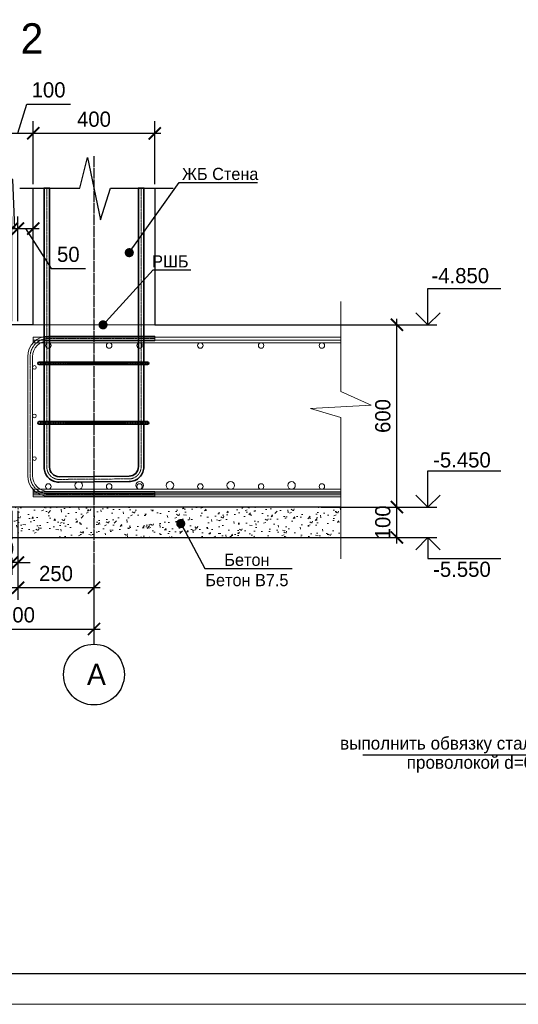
# Model space of a CAD drawing. Header units: millimetres. Extents: x -33345 to 4712671, y -3392 to 121473.
# Tile 45 of 256: x 403905 to 412107, y 44501 to 60705. Entities that reach past the tile are written whole.
import ezdxf
from ezdxf import colors
from ezdxf.entities.mleader import LeaderData, LeaderLine
from ezdxf.math import Vec2, Vec3

# ---------------------------------------------------------------- set-up
doc = ezdxf.new("R2010")
doc.units = ezdxf.units.MM
doc.linetypes.add('AM_DIN_G_W050', pattern=[13.75, 9.75, -1.5, 1, -1.5])
doc.linetypes.add('ГОСТ 2.303 5', pattern=[24, 20, -1.5, 1, -1.5])
for name, color, linetype, lineweight in [('A _Devor rtt', 176, 'Continuous', 30), ('Lina', 7, 'Continuous', 20), ('w-hatch', 7, 'Continuous', 0), ('w-line', 7, 'Continuous', 0), ('w-Армирования', 172, 'Continuous', 30), ('w-размеры', 7, 'Continuous', 0), ('СПДС_w-ось', 4, 'Continuous', 0)]:
    doc.layers.add(name, color=color, linetype=linetype, lineweight=lineweight)
doc.layers.add('A _razmer rtt', color=164, linetype='Continuous')
doc.layers.add('СПДС_РАЗМЕРЫ', color=7, linetype='Continuous')
doc.styles.add('#_text', font='CS_Gost2304.shx')
doc.styles.add('ISO', font='isocpeui.ttf')
doc.styles.add('X-U-RW-01$0$StyleROMANS', font='GOTHIC.TTF')
doc.linetypes.add('ZIGZAG', pattern='A,0.00254,-5.08,[131,ltypeshp.shx,S=5.08,R=0,X=-5.08,Y=0],-10.16,[131,ltypeshp.shx,S=5.08,R=180,X=5.08,Y=0],-5.08', length=20.32254)
doc.dimstyles.new('#_black', dxfattribs={"dimscale": 100, "dimtxt": 2.5, "dimasz": 2, "dimexe": 2, "dimexo": 0.625, "dimgap": 1, "dimtad": 1, "dimdec": 0, "dimtxsty": '#_text', "dimblk": 'ARCHTICK', "dimblk1": 'ARCHTICK', "dimblk2": 'DOT', "dimcen": 2.5, "dimdle": 1, "dimadec": 0, "dimazin": 2, "dimtfac": 0.75, "dimtdec": 0, "dimtmove": 1, "dimatfit": 3, "dimfxl": 1, "dimtfill": 1, "dimtolj": 1, "dimarcsym": 1})

# ---------------------------------------------------------------- blocks, each defined once
blk = doc.blocks.new('awe4tD')
at = {"layer": 'Lina', "ltscale": 10}
blk.add_lwpolyline([(-44239015, 22734378), (-44314815, 22734378), (-44314815, 22776378), (-44239015, 22776378)], close=True, dxfattribs=at)
at = {"layer": 'Lina', "lineweight": 30, "ltscale": 10}
blk.add_lwpolyline([(-44239515, 22734878), (-44312815, 22734878), (-44312815, 22775878), (-44239515, 22775878)], close=True, dxfattribs=at)
blk = doc.blocks.new('hhhhhg')
at = {"color": 0, "lineweight": 25, "ltscale": 2}
blk.add_line((1758030.7, 4055.2), (1765964.1, 4055.2), dxfattribs=at)
at = {"color": 7, "ltscale": 500, "insert": (1761389.3, 4055.2), "char_height": 300, "width": 8251.6, "attachment_point": 5, "line_spacing_factor": 0.9, "style": 'X-U-RW-01$0$StyleROMANS'}
blk.add_mtext('{\\C256;выполнить обвязку стальной отожженной проволокой d=0.8-1.0мм.  }', dxfattribs=at)
blk = doc.blocks.new('_ArchTick')
at = {"color": 0, "linetype": 'ByBlock', "const_width": 0.15}
blk.add_lwpolyline([(-0.5, -0.5), (0.5, 0.5)], dxfattribs=at)
blk = doc.blocks.new('*D1820')
at = {"layer": 'Defpoints', "color": 0, "ltscale": 100, "transparency": 16777216}
for p in [(403877, 52683), (405127, 51635), (403877, 51357)]:
    blk.add_point(p, dxfattribs=at)
at = {"layer": 'w-размеры', "color": 0, "lineweight": -2, "ltscale": 100, "transparency": 16777216}
for p, q in [((403877, 52620), (403877, 51157)), ((405127, 51573), (405127, 51157)), ((405227, 51357), (403777, 51357))]:
    blk.add_line(p, q, dxfattribs=at)
at = {"layer": 'w-размеры', "color": 0, "lineweight": -2, "ltscale": 100, "transparency": 16777216, "xscale": 200, "yscale": 200, "zscale": 200, "rotation": 180}
blk.add_blockref('_ArchTick', (403877, 51357), dxfattribs=at)
at = {"layer": 'w-размеры', "color": 0, "lineweight": -2, "ltscale": 100, "transparency": 16777216, "xscale": 200, "yscale": 200, "zscale": 200}
blk.add_blockref('_ArchTick', (405127, 51357), dxfattribs=at)
at = {"layer": 'w-размеры', "color": 0, "lineweight": 0, "ltscale": 100, "transparency": 16777216, "insert": (404502, 51589), "char_height": 250, "attachment_point": 5, "style": 'X-U-RW-01$0$StyleROMANS', "bg_fill": 3, "box_fill_scale": 1.1, "bg_fill_color": 256, "bg_fill_true_color": 13158600, "bg_fill_transparency": 0}
blk.add_mtext('\\A1;250', dxfattribs=at)
blk = doc.blocks.new('_Dot')
at = {"color": 0, "linetype": 'ByBlock', "lineweight": -2}
blk.add_line((-0.5, 0), (-1, 0), dxfattribs=at)
at = {"color": 0, "linetype": 'ByBlock', "const_width": 0.5}
blk.add_lwpolyline([(-0.25, 0, 1), (0.25, 0, 1)], format="xyb", close=True, dxfattribs=at)
blk = doc.blocks.new('*D1822')
at = {"layer": 'Defpoints', "color": 0, "ltscale": 100, "transparency": 16777216}
for p in [(406127, 58835), (404127, 57935), (406127, 57935)]:
    blk.add_point(p, dxfattribs=at)
at = {"layer": 'w-размеры', "color": 0, "lineweight": -2, "ltscale": 100, "transparency": 16777216}
for p, q in [((404127, 57997), (404127, 59035)), ((406127, 57997), (406127, 59035)), ((404027, 58835), (406227, 58835))]:
    blk.add_line(p, q, dxfattribs=at)
at = {"layer": 'w-размеры', "color": 0, "lineweight": -2, "ltscale": 100, "transparency": 16777216, "xscale": 200, "yscale": 200, "zscale": 200, "rotation": 180}
blk.add_blockref('_ArchTick', (404127, 58835), dxfattribs=at)
at = {"layer": 'w-размеры', "color": 0, "lineweight": -2, "ltscale": 100, "transparency": 16777216, "xscale": 200, "yscale": 200, "zscale": 200}
blk.add_blockref('_ArchTick', (406127, 58835), dxfattribs=at)
at = {"layer": 'w-размеры', "color": 0, "ltscale": 100, "transparency": 16777216, "insert": (405127, 59066), "char_height": 250, "attachment_point": 5, "style": 'X-U-RW-01$0$StyleROMANS', "bg_fill": 3, "box_fill_scale": 1.1, "bg_fill_color": 256, "bg_fill_true_color": 13158600, "bg_fill_transparency": 0}
blk.add_mtext('\\A1;400', dxfattribs=at)
blk = doc.blocks.new('*D1823')
at = {"layer": 'Defpoints', "color": 0, "ltscale": 100, "transparency": 16777216}
for p in [(404127, 58835), (403627, 57935), (404127, 57935)]:
    blk.add_point(p, dxfattribs=at)
at = {"layer": 'w-размеры', "color": 0, "lineweight": -2, "ltscale": 100, "transparency": 16777216}
for p, q in [((403877, 58835), (404021, 59316)), ((404021, 59316), (404739, 59316)), ((403627, 57997), (403627, 59035)), ((404127, 57997), (404127, 59035)), ((403527, 58835), (404227, 58835))]:
    blk.add_line(p, q, dxfattribs=at)
at = {"layer": 'w-размеры', "color": 0, "lineweight": -2, "ltscale": 100, "transparency": 16777216, "xscale": 200, "yscale": 200, "zscale": 200, "rotation": 180}
blk.add_blockref('_ArchTick', (403627, 58835), dxfattribs=at)
at = {"layer": 'w-размеры', "color": 0, "lineweight": -2, "ltscale": 100, "transparency": 16777216, "xscale": 200, "yscale": 200, "zscale": 200}
blk.add_blockref('_ArchTick', (404127, 58835), dxfattribs=at)
at = {"layer": 'w-размеры', "color": 0, "ltscale": 100, "transparency": 16777216, "insert": (404380, 59548), "char_height": 250, "attachment_point": 5, "style": 'X-U-RW-01$0$StyleROMANS', "bg_fill": 3, "box_fill_scale": 1.1, "bg_fill_color": 256, "bg_fill_true_color": 13158600, "bg_fill_transparency": 0}
blk.add_mtext('\\A1;100', dxfattribs=at)
blk = doc.blocks.new('*D1827')
at = {"layer": 'Defpoints', "color": 0, "ltscale": 100, "transparency": 16777216}
for p in [(403777, 52683), (403877, 52683), (403777, 51771)]:
    blk.add_point(p, dxfattribs=at)
at = {"layer": 'w-размеры', "color": 0, "lineweight": -2, "ltscale": 100, "transparency": 16777216}
for p, q in [((403777, 52620), (403777, 51571)), ((403877, 52620), (403877, 51571)), ((403777, 51771), (403577, 51771)), ((403877, 51771), (403777, 51771)), ((403877, 51771), (404077, 51771))]:
    blk.add_line(p, q, dxfattribs=at)
at = {"layer": 'w-размеры', "color": 0, "lineweight": 0, "ltscale": 100, "transparency": 16777216, "insert": (403627, 52002), "char_height": 250, "attachment_point": 5, "style": 'X-U-RW-01$0$StyleROMANS', "bg_fill": 3, "box_fill_scale": 1.1, "bg_fill_color": 256, "bg_fill_true_color": 13158600, "bg_fill_transparency": 0}
blk.add_mtext('\\A1;20', dxfattribs=at)
at = {"layer": 'w-размеры', "color": 0, "lineweight": -2, "ltscale": 100, "transparency": 16777216, "xscale": 200, "yscale": 200, "zscale": 200}
blk.add_blockref('_ArchTick', (403777, 51771), dxfattribs=at)
at = {"layer": 'w-размеры', "color": 0, "lineweight": -2, "ltscale": 100, "transparency": 16777216, "xscale": 200, "yscale": 200, "zscale": 200, "rotation": 180}
blk.add_blockref('_ArchTick', (403877, 51771), dxfattribs=at)
blk = doc.blocks.new('*D3124')
at = {"layer": 'Defpoints', "color": 0, "transparency": 16777216}
for p in [(409189, 52683), (410110, 52683), (409189, 52183)]:
    blk.add_point(p, dxfattribs=at)
at = {"layer": 'СПДС_РАЗМЕРЫ', "color": 0, "lineweight": -2, "transparency": 16777216}
for p, q in [((409251, 52683), (410310, 52683)), ((410110, 52083), (410110, 52783)), ((409251, 52183), (410310, 52183))]:
    blk.add_line(p, q, dxfattribs=at)
at = {"layer": 'СПДС_РАЗМЕРЫ', "color": 0, "lineweight": 9, "transparency": 16777216, "insert": (409879, 52433), "char_height": 250, "attachment_point": 5, "rotation": 90, "style": 'X-U-RW-01$0$StyleROMANS', "bg_fill": 3, "box_fill_scale": 1.1, "bg_fill_color": 256, "bg_fill_true_color": 13158600, "bg_fill_transparency": 0}
blk.add_mtext('\\A1;100', dxfattribs=at)
at = {"layer": 'СПДС_РАЗМЕРЫ', "color": 0, "lineweight": -2, "transparency": 16777216, "xscale": 200, "yscale": 200, "zscale": 200}
for p, rotation in [((410110, 52683), 90), ((410110, 52183), 270)]:
    blk.add_blockref('_ArchTick', p, dxfattribs=dict(at, rotation=rotation))
blk = doc.blocks.new('*D3125')
at = {"layer": 'Defpoints', "color": 0, "transparency": 16777216}
for p in [(409189, 55683), (410110, 55683), (409189, 52683)]:
    blk.add_point(p, dxfattribs=at)
at = {"layer": 'СПДС_РАЗМЕРЫ', "color": 0, "lineweight": -2, "transparency": 16777216}
for p, q in [((410110, 52583), (410110, 55783)), ((409251, 55683), (410310, 55683)), ((409251, 52683), (410310, 52683))]:
    blk.add_line(p, q, dxfattribs=at)
at = {"layer": 'СПДС_РАЗМЕРЫ', "color": 0, "lineweight": -2, "transparency": 16777216, "xscale": 200, "yscale": 200, "zscale": 200}
for p, rotation in [((410110, 55683), 90), ((410110, 52683), 270)]:
    blk.add_blockref('_ArchTick', p, dxfattribs=dict(at, rotation=rotation))
at = {"layer": 'СПДС_РАЗМЕРЫ', "color": 0, "lineweight": 9, "transparency": 16777216, "insert": (409879, 54183), "char_height": 250, "attachment_point": 5, "rotation": 90, "style": 'X-U-RW-01$0$StyleROMANS', "bg_fill": 3, "box_fill_scale": 1.1, "bg_fill_color": 256, "bg_fill_true_color": 13158600, "bg_fill_transparency": 0}
blk.add_mtext('\\A1;600', dxfattribs=at)
blk = doc.blocks.new('*D1828')
at = {"layer": 'Defpoints', "color": 0, "ltscale": 100, "transparency": 16777216}
for p in [(402627, 51672), (405127, 51635), (405127, 50677)]:
    blk.add_point(p, dxfattribs=at)
at = {"layer": 'w-размеры', "color": 0, "lineweight": -2, "ltscale": 100, "transparency": 16777216}
for p, q in [((402627, 51610), (402627, 50477)), ((405127, 51573), (405127, 50477)), ((402527, 50677), (405227, 50677))]:
    blk.add_line(p, q, dxfattribs=at)
at = {"layer": 'w-размеры', "color": 0, "lineweight": -2, "ltscale": 100, "transparency": 16777216, "xscale": 200, "yscale": 200, "zscale": 200, "rotation": 180}
blk.add_blockref('_ArchTick', (402627, 50677), dxfattribs=at)
at = {"layer": 'w-размеры', "color": 0, "lineweight": -2, "ltscale": 100, "transparency": 16777216, "xscale": 200, "yscale": 200, "zscale": 200}
blk.add_blockref('_ArchTick', (405127, 50677), dxfattribs=at)
at = {"layer": 'w-размеры', "color": 0, "lineweight": 0, "ltscale": 100, "transparency": 16777216, "insert": (403877, 50909), "char_height": 250, "attachment_point": 5, "style": 'X-U-RW-01$0$StyleROMANS', "bg_fill": 3, "box_fill_scale": 1.1, "bg_fill_color": 256, "bg_fill_true_color": 13158600, "bg_fill_transparency": 0}
blk.add_mtext('\\A1;500', dxfattribs=at)
blk = doc.blocks.new('*D1829')
at = {"layer": 'Defpoints', "color": 0, "ltscale": 100, "transparency": 16777216}
for p in [(403777, 57267), (403627, 55683), (403777, 55683)]:
    blk.add_point(p, dxfattribs=at)
at = {"layer": 'w-размеры', "color": 0, "lineweight": -2, "ltscale": 100, "transparency": 16777216}
for p, q in [((403627, 55745), (403627, 57467)), ((403777, 55745), (403777, 57467)), ((403702, 57267), (403329, 56657)), ((403627, 57267), (403427, 57267)), ((403627, 57267), (403777, 57267)), ((403627, 57267), (403777, 57267)), ((403777, 57267), (403977, 57267)), ((403329, 56657), (402767, 56657))]:
    blk.add_line(p, q, dxfattribs=at)
at = {"layer": 'w-размеры', "color": 0, "lineweight": -2, "ltscale": 100, "transparency": 16777216, "xscale": 200, "yscale": 200, "zscale": 200}
blk.add_blockref('_ArchTick', (403627, 57267), dxfattribs=at)
at = {"layer": 'w-размеры', "color": 0, "lineweight": -2, "ltscale": 100, "transparency": 16777216, "xscale": 200, "yscale": 200, "zscale": 200, "rotation": 180}
blk.add_blockref('_ArchTick', (403777, 57267), dxfattribs=at)
at = {"layer": 'w-размеры', "color": 0, "lineweight": 0, "ltscale": 100, "transparency": 16777216, "insert": (403048, 56888), "char_height": 250, "attachment_point": 5, "style": 'X-U-RW-01$0$StyleROMANS', "bg_fill": 3, "box_fill_scale": 1.1, "bg_fill_color": 256, "bg_fill_true_color": 13158600, "bg_fill_transparency": 0}
blk.add_mtext('\\A1;30', dxfattribs=at)
blk = doc.blocks.new('*D1830')
at = {"layer": 'Defpoints', "color": 0, "ltscale": 100, "transparency": 16777216}
for p in [(403877, 57267), (403777, 55683), (403877, 55683)]:
    blk.add_point(p, dxfattribs=at)
at = {"layer": 'w-размеры', "color": 0, "lineweight": -2, "ltscale": 100, "transparency": 16777216}
for p, q in [((403792, 58074), (403228, 58074)), ((403827, 57267), (403792, 58074)), ((403777, 55745), (403777, 57467)), ((403877, 55745), (403877, 57467)), ((403777, 57267), (403577, 57267)), ((403777, 57267), (403877, 57267)), ((403777, 57267), (403877, 57267)), ((403877, 57267), (404077, 57267))]:
    blk.add_line(p, q, dxfattribs=at)
at = {"layer": 'w-размеры', "color": 0, "lineweight": -2, "ltscale": 100, "transparency": 16777216, "xscale": 200, "yscale": 200, "zscale": 200}
blk.add_blockref('_ArchTick', (403777, 57267), dxfattribs=at)
at = {"layer": 'w-размеры', "color": 0, "lineweight": -2, "ltscale": 100, "transparency": 16777216, "xscale": 200, "yscale": 200, "zscale": 200, "rotation": 180}
blk.add_blockref('_ArchTick', (403877, 57267), dxfattribs=at)
at = {"layer": 'w-размеры', "color": 0, "lineweight": 0, "ltscale": 100, "transparency": 16777216, "insert": (403510, 58305), "char_height": 250, "attachment_point": 5, "style": 'X-U-RW-01$0$StyleROMANS', "bg_fill": 3, "box_fill_scale": 1.1, "bg_fill_color": 256, "bg_fill_true_color": 13158600, "bg_fill_transparency": 0}
blk.add_mtext('\\A1;20', dxfattribs=at)
blk = doc.blocks.new('*D1831')
at = {"layer": 'Defpoints', "color": 0, "ltscale": 100, "transparency": 16777216}
for p in [(404127, 57267), (403877, 55683), (404127, 55683)]:
    blk.add_point(p, dxfattribs=at)
at = {"layer": 'w-размеры', "color": 0, "lineweight": -2, "ltscale": 100, "transparency": 16777216}
for p, q in [((403877, 55745), (403877, 57467)), ((404127, 55745), (404127, 57467)), ((403777, 57267), (404227, 57267)), ((404002, 57267), (404425, 56610)), ((404425, 56610), (404986, 56610))]:
    blk.add_line(p, q, dxfattribs=at)
at = {"layer": 'w-размеры', "color": 0, "lineweight": -2, "ltscale": 100, "transparency": 16777216, "xscale": 200, "yscale": 200, "zscale": 200, "rotation": 180}
blk.add_blockref('_ArchTick', (403877, 57267), dxfattribs=at)
at = {"layer": 'w-размеры', "color": 0, "lineweight": -2, "ltscale": 100, "transparency": 16777216, "xscale": 200, "yscale": 200, "zscale": 200}
blk.add_blockref('_ArchTick', (404127, 57267), dxfattribs=at)
at = {"layer": 'w-размеры', "color": 0, "lineweight": 0, "ltscale": 100, "transparency": 16777216, "insert": (404705, 56842), "char_height": 250, "attachment_point": 5, "style": 'X-U-RW-01$0$StyleROMANS', "bg_fill": 3, "box_fill_scale": 1.1, "bg_fill_color": 256, "bg_fill_true_color": 13158600, "bg_fill_transparency": 0}
blk.add_mtext('\\A1;50', dxfattribs=at)

msp = doc.modelspace()

# ---------------------------------------------------------------- linework, layer by layer
at = {"linetype": 'Continuous', "lineweight": 25, "ltscale": 100}
for p, q in [((410619.167, 55682.509), (410619.167, 56282.509)), ((410619.167, 56282.509), (411821.667, 56282.509)), ((410619.167, 52682.509), (410619.167, 53282.509)), ((410619.167, 53282.509), (411821.667, 53282.509))]:
    msp.add_line(p, q, dxfattribs=at)
for points in [[(410419.167, 55882.509), (410619.167, 55682.509), (410819.167, 55882.509)], [(410419.167, 52882.509), (410619.167, 52682.509), (410819.167, 52882.509)]]:
    msp.add_lwpolyline(points, dxfattribs=at)
at = {"linetype": 'ZIGZAG', "lineweight": 13, "ltscale": 10}
msp.add_lwpolyline([(404126.653, 55682.509), (406126.653, 55682.509)], dxfattribs=at)
at = {"linetype": 'Continuous', "lineweight": 25, "ltscale": 4}
msp.add_circle((405126.653, 49927.361), 500, dxfattribs=at)
at = {"layer": 'w-line', "color": 0, "lineweight": 30, "ltscale": 100}
msp.add_lwpolyline([(404126.653, 55682.509), (403626.653, 55682.509), (403626.653, 57934.648)], dxfattribs=at)
at = {"layer": 'w-Армирования', "color": 0, "lineweight": 13, "ltscale": 100}
msp.add_lwpolyline([(406126.232, 52862.509), (404376.653, 52862.509, -0.414213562), (404036.653, 53202.509), (404036.653, 55158.189, -0.414213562), (404376.653, 55498.189), (406126.689, 55498.189), (406126.689, 55418.189), (404376.653, 55418.189, 0.414213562), (404116.653, 55158.189), (404116.653, 53202.509, 0.414213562), (404376.653, 52942.509), (406126.232, 52942.509)], format="xyb", close=True, dxfattribs=at)
at = {"layer": 'w-Армирования', "color": 0, "lineweight": 15, "ltscale": 100}
for points in [[(409188.818, 55477.509), (404126.653, 55477.509), (404126.653, 55387.509), (409188.818, 55387.509)], [(409188.818, 52887.509), (404126.653, 52887.509), (404126.653, 52977.509), (409188.818, 52977.509)]]:
    msp.add_lwpolyline(points, dxfattribs=at)
at = {"layer": 'w-Армирования', "lineweight": 35, "ltscale": 100}
for points in [[(406008.373, 55029.943), (404224.138, 55029.943, -1), (404224.138, 55069.943), (406008.373, 55069.943, -1), (406008.373, 55029.943)], [(406008.497, 54049.943), (404224.262, 54049.943, -1), (404224.262, 54089.943), (406008.497, 54089.943, -1), (406008.497, 54049.943)]]:
    msp.add_lwpolyline(points, format="xyb", dxfattribs=at)
at = {"layer": 'w-Армирования', "color": 0, "lineweight": 15, "ltscale": 100}
for centre, radius in [((404376.653, 55342.509), 45), ((405376.653, 55342.509), 45), ((405876.653, 55342.509), 45), ((406876.653, 55342.509), 45), ((407876.653, 55342.509), 45), ((408876.653, 55342.509), 45), ((404146.653, 54982.849), 30), ((404146.428, 54184.012), 30), ((404146.653, 53482.849), 30), ((404376.653, 53022.509), 45), ((405376.653, 53022.509), 45), ((405876.653, 53022.509), 45), ((406876.653, 53022.509), 45), ((407876.653, 53022.509), 45), ((408876.653, 53022.509), 45)]:
    msp.add_circle(centre, radius, dxfattribs=at)
at = {"layer": 'w-Армирования', "color": 0, "lineweight": 13, "ltscale": 20}
for centre in [(404876.653, 53040.009), (405876.653, 53040.009), (406376.653, 53040.009), (407376.653, 53040.009), (408376.653, 53040.009)]:
    msp.add_circle(centre, 62.5, dxfattribs=at)
at = {"layer": 'СПДС_w-ось', "color": 1, "linetype": 'ГОСТ 2.303 5', "lineweight": 5, "ltscale": 2}
msp.add_lwpolyline([(406126.689, 55458.189), (404376.653, 55458.189, 0.414213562), (404076.653, 55158.189), (404076.653, 53202.509, 0.414213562), (404376.653, 52902.509), (406126.232, 52902.509)], format="xyb", dxfattribs=at)
at = {"layer": 'СПДС_w-ось', "color": 1, "linetype": 'ГОСТ 2.303 5', "lineweight": 5}
for points in [[(409188.818, 55432.509), (404126.653, 55432.509)], [(404126.653, 52932.509), (409188.818, 52932.509)]]:
    msp.add_lwpolyline(points, dxfattribs=at)
at = {"layer": 'СПДС_w-ось', "color": 1, "linetype": 'AM_DIN_G_W050', "lineweight": 13, "ltscale": 2}
for points in [[(404234.535, 55049.943), (406018.77, 55049.943)], [(404234.659, 54069.943), (406018.894, 54069.943)]]:
    msp.add_lwpolyline(points, dxfattribs=at)

# ---------------------------------------------------------------- block references
msp.add_blockref('awe4tD', (44682303.28, -22689876.566))

# ---------------------------------------------------------------- texts
at = {"linetype": 'Continuous', "lineweight": 25, "ltscale": 100, "style": 'X-U-RW-01$0$StyleROMANS'}
for s, p in [('-4.850', (410678.278, 56367.9)), ('-5.450', (410706.106, 53335.805))]:
    msp.add_text(s, height=250, dxfattribs=at).set_placement(p)
at = {"attachment_point": 1}
for s, insert, char_height, width, style in [('\\pi4343.31532;{\\LА-А\\P\\pi0;Армирование приямка. M 1:20}', (351439.431, 62275.551), 500, 9875.6458, 'ISO'), ('\\pi459.54;{\\LСечение 1-1}', (313715.202, 60078.462), 400, 17728.76474, 'X-U-RW-01$0$StyleROMANS')]:
    msp.add_mtext(s, dxfattribs=dict(at, insert=insert, char_height=char_height, width=width, style=style))
at = {"layer": 'A _razmer rtt', "attachment_point": 1, "style": 'X-U-RW-01$0$StyleROMANS'}
for s, insert, char_height, width in [('2 - 2', (402954.36, 60645.871), 500, 1759.6424), ('A', (405010.972, 50105.512), 350, 380.58523)]:
    msp.add_mtext(s, dxfattribs=dict(at, insert=insert, char_height=char_height, width=width))

# ---------------------------------------------------------------- next in the draw order: block references
at = {"layer": 'A _Devor rtt', "lineweight": 0, "xscale": 0.7, "yscale": 0.7, "zscale": 0.7}
msp.add_blockref('hhhhhg', (-821069.633, 45770.358), dxfattribs=at)

# ---------------------------------------------------------------- next in the draw order: dimensions: what is measured, and where the dimension line sits
at = {"layer": 'w-размеры', "color": 0, "ltscale": 100}
dim = msp.add_linear_dim(base=(406126.653, 58835.206), p1=(404126.653, 57934.648), p2=(406126.653, 57934.648), dimstyle='#_black', override={"dimlfac": 0.2, "dimtxsty": 'X-U-RW-01$0$StyleROMANS'}, dxfattribs=at)
dim.commit()
dim.dimension.update_dxf_attribs({"geometry": '*D1822', "text_midpoint": (405126.653, 59066.494)})
at = {"layer": 'w-размеры', "color": 0, "lineweight": 0, "ltscale": 100}
dim = msp.add_linear_dim(base=(403876.653, 51357.256), p1=(405126.653, 51635.031), p2=(403876.653, 52682.509), angle=180, dimstyle='#_black', override={"dimlfac": 0.2, "dimtxsty": 'X-U-RW-01$0$StyleROMANS'}, dxfattribs=at)
dim.commit()
dim.dimension.update_dxf_attribs({"geometry": '*D1820', "text_midpoint": (404501.653, 51588.544)})

# ---------------------------------------------------------------- next in the draw order: linework, layer by layer
at = {"linetype": 'Continuous', "lineweight": 25, "ltscale": 100}
for p, q in [((410619.167, 52182.509), (410619.167, 51838.893)), ((410619.167, 51838.893), (411821.667, 51838.893))]:
    msp.add_line(p, q, dxfattribs=at)
at = {"linetype": 'Continuous', "ltscale": 4}
msp.add_lwpolyline([(403907.094, 57934.648), (404896.065, 57934.648), (405021.065, 58434.648), (405235.223, 57410.625), (405396.065, 57934.648), (406431.687, 57934.648)], dxfattribs=at)
at = {"linetype": 'ГОСТ 2.303 5', "lineweight": 25, "ltscale": 4}
msp.add_lwpolyline([(405126.653, 58457.087), (405126.653, 50427.361)], dxfattribs=at)
at = {"color": 0, "lineweight": 30, "ltscale": 100}
msp.add_lwpolyline([(406126.653, 57934.648), (406126.653, 55682.509), (409188.818, 55682.509)], dxfattribs=at)
at = {"linetype": 'Continuous', "lineweight": 25, "ltscale": 100}
msp.add_lwpolyline([(410419.167, 51982.509), (410619.167, 52182.509), (410819.167, 51982.509)], dxfattribs=at)
at = {"layer": 'w-Армирования', "color": 0, "lineweight": 15, "ltscale": 100}
msp.add_lwpolyline([(409188.818, 56067.199), (409188.818, 54587.56), (409688.818, 54358.587), (408688.818, 54306.881), (409188.818, 54159.132), (409188.818, 51834.512)], dxfattribs=at)

# ---------------------------------------------------------------- next in the draw order: texts
at = {"linetype": 'Continuous', "lineweight": 25, "ltscale": 100, "style": 'X-U-RW-01$0$StyleROMANS'}
msp.add_text('-5.550', height=250, dxfattribs=at).set_placement((410706.106, 51535.598))
at = {"insert": (328516.802, 47688.501), "char_height": 300, "width": 15750.75644, "attachment_point": 1, "style": 'ISO'}
msp.add_mtext('\\pi2734.5;{\\H1.33333x;Примечание:\\H1.25003x; \\P\\pi0;}1. Данный лист читать совместно с листом {\\C1;КР-3.\\P}2. Бетонирование допускается после установки всех выпускаемых стержней в вертикальные конструкции.', dxfattribs=at)

# ---------------------------------------------------------------- next in the draw order: dimensions: what is measured, and where the dimension line sits
at = {"layer": 'w-размеры', "color": 0, "lineweight": 0, "ltscale": 100}
dim = msp.add_linear_dim(base=(403776.653, 51770.956), p1=(403876.653, 52682.509), p2=(403776.653, 52682.509), dimstyle='#_black', override={"dimlfac": 0.2, "dimtxsty": 'X-U-RW-01$0$StyleROMANS'}, dxfattribs=at)
dim.commit()
dim.dimension.update_dxf_attribs({"geometry": '*D1827', "text_midpoint": (403626.653, 51770.956), "dimtype": 160})

# ---------------------------------------------------------------- next in the draw order: leaders
ml = msp.add_multileader_mtext('Standard')
ml.set_content('ЖБ Стена', color=256, style='X-U-RW-01$0$StyleROMANS')
ml.set_leader_properties()
ml.set_arrow_properties(name='DOT')
ml.build(insert=Vec2(0, 0))
ml.multileader.update_dxf_attribs({"text_left_attachment_type": 6, "text_right_attachment_type": 6, "dogleg_length": 0.36, "arrow_head_size": 150})
ctx = ml.context
ctx.base_point, ctx.char_height, ctx.arrow_head_size, ctx.plane_origin = Vec3(406530.703, 58026.369), 200, 150, Vec3(408057.344, 64776.535)
ctx.left_attachment, ctx.right_attachment, ctx.text_align_type = 6, 6, 1
notes = []
notes.append((ctx, [(1, (1, 1, 0), (406530.343, 58026.369), (1, 0), 0.36, [(1, [(405707.78, 56870.528)], 0, [])])]))
ctx.mtext.insert, ctx.mtext.width, ctx.mtext.alignment, ctx.mtext.flow_direction = Vec3(407202.995, 58266.369), 4246.65166, 2, 5
for ctx, leaders in notes:
    for number, flags, end, landing, length, lines in leaders:
        leader = LeaderData()
        leader.index, (leader.has_last_leader_line, leader.has_dogleg_vector, leader.attachment_direction) = number, flags
        leader.last_leader_point, leader.dogleg_vector, leader.dogleg_length = Vec3(end), Vec3(landing), length
        for number, points, colour, breaks in lines:
            line = LeaderLine()
            line.index, line.vertices, line.color, line.breaks = number, Vec3.list(points), colors.encode_raw_color(colour), breaks
            leader.lines.append(line)
        ctx.leaders.append(leader)

# ---------------------------------------------------------------- next in the draw order: dimensions: what is measured, and where the dimension line sits
at = {"layer": 'w-размеры', "color": 0, "ltscale": 100}
dim = msp.add_linear_dim(base=(404126.653, 58835.206), p1=(403626.653, 57934.648), p2=(404126.653, 57934.648), dimstyle='#_black', override={"dimlfac": 0.2, "dimtxsty": 'X-U-RW-01$0$StyleROMANS'}, dxfattribs=at)
dim.commit()
dim.dimension.update_dxf_attribs({"geometry": '*D1823', "text_midpoint": (404121.039, 59547.782)})
at = {"layer": 'w-размеры', "color": 0, "lineweight": 0, "ltscale": 100}
dim = msp.add_linear_dim(base=(403776.653, 57266.615), p1=(403626.653, 55682.509), p2=(403776.653, 55682.509), dimstyle='#_black', override={"dimtad": 3, "dimlfac": 0.2, "dimtxsty": 'X-U-RW-01$0$StyleROMANS'}, dxfattribs=at)
dim.commit()
dim.dimension.update_dxf_attribs({"geometry": '*D1829', "text_midpoint": (403229.279, 56656.819), "dimtype": 160})
dim = msp.add_linear_dim(base=(405126.653, 50677.361), p1=(402626.653, 51672.013), p2=(405126.653, 51635.031), dimstyle='#_black', override={"dimlfac": 0.2, "dimtxsty": 'X-U-RW-01$0$StyleROMANS'}, dxfattribs=at)
dim.commit()
dim.dimension.update_dxf_attribs({"geometry": '*D1828', "text_midpoint": (403876.653, 50908.649)})
at = {"layer": 'СПДС_РАЗМЕРЫ', "color": 0, "lineweight": 9}
dim = msp.add_linear_dim(base=(410109.939, 52682.509), p1=(409188.818, 52182.509), p2=(409188.818, 52682.509), angle=90, dimstyle='#_black', override={"dimlfac": 0.2, "dimtxsty": 'X-U-RW-01$0$StyleROMANS'}, dxfattribs=at)
dim.commit()
dim.dimension.update_dxf_attribs({"geometry": '*D3124', "text_midpoint": (410109.939, 52432.509), "dimtype": 160})

# ---------------------------------------------------------------- next in the draw order: linework, layer by layer
at = {"linetype": 'Continuous', "lineweight": 25, "ltscale": 100}
msp.add_line((408863.511, 52182.509), (410769.167, 52182.509), dxfattribs=at)
at = {"layer": 'w-line', "color": 0, "lineweight": 30, "ltscale": 100}
msp.add_lwpolyline([(404126.653, 55682.509), (404126.653, 57934.648)], dxfattribs=at)
at = {"layer": 'w-Армирования', "lineweight": 35, "ltscale": 100}
msp.add_lwpolyline([(405704.673, 53103.225), (404553.312, 53094.505, -0.416198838), (404306.653, 53339.5), (404306.653, 57934.648), (404396.653, 57934.648), (404396.653, 53339.5, 0.416222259), (404552.715, 53184.504), (405704.075, 53193.223, 0.414169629), (405858.01, 53349.258), (405857.933, 57934.342), (405947.931, 57934.954), (405948.007, 53349.901, -0.414240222)], format="xyb", close=True, dxfattribs=at)
at = {"layer": 'СПДС_w-ось', "color": 1, "linetype": 'ГОСТ 2.303 5', "lineweight": 13, "ltscale": 2}
msp.add_lwpolyline([(405902.932, 57934.648), (405903.009, 53349.58, -0.414213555), (405704.374, 53148.224), (404553.014, 53139.504, -0.41620807), (404351.653, 53339.5), (404351.653, 57934.648)], format="xyb", dxfattribs=at)

# ---------------------------------------------------------------- next in the draw order: dimensions: what is measured, and where the dimension line sits
at = {"layer": 'СПДС_РАЗМЕРЫ', "color": 0, "lineweight": 9}
dim = msp.add_linear_dim(base=(410109.939, 55682.509), p1=(409188.818, 52682.509), p2=(409188.818, 55682.509), angle=90, dimstyle='#_black', override={"dimlfac": 0.2, "dimtxsty": 'X-U-RW-01$0$StyleROMANS'}, dxfattribs=at)
dim.commit()
dim.dimension.update_dxf_attribs({"geometry": '*D3125', "text_midpoint": (409878.651, 54182.509)})

# ---------------------------------------------------------------- next in the draw order: leaders
ml = msp.add_multileader_mtext('Standard')
ml.set_content('Бетон\\PБетон В7.5', color=256, style='X-U-RW-01$0$StyleROMANS')
ml.set_leader_properties()
ml.set_arrow_properties(name='DOT')
ml.build(insert=Vec2(0, 0))
ml.multileader.update_dxf_attribs({"text_left_attachment_type": 6, "text_right_attachment_type": 6, "dogleg_length": 0.36, "arrow_head_size": 150})
ctx = ml.context
ctx.base_point, ctx.char_height, ctx.arrow_head_size, ctx.plane_origin = Vec3(406949.269, 51675.9), 200, 150, Vec3(404368.837, 55021.994)
ctx.left_attachment, ctx.right_attachment, ctx.text_align_type = 6, 6, 1
notes = []
notes.append((ctx, [(0, (1, 1, 0), (406948.909, 51675.9), (1, 0), 0.36, [(1, [(406553.857, 52412.579)], 0, [])])]))
ctx.mtext.insert, ctx.mtext.width, ctx.mtext.alignment, ctx.mtext.flow_direction = Vec3(407642.364, 51915.9), 4246.65166, 2, 5
for ctx, leaders in notes:
    for number, flags, end, landing, length, lines in leaders:
        leader = LeaderData()
        leader.index, (leader.has_last_leader_line, leader.has_dogleg_vector, leader.attachment_direction) = number, flags
        leader.last_leader_point, leader.dogleg_vector, leader.dogleg_length = Vec3(end), Vec3(landing), length
        for number, points, colour, breaks in lines:
            line = LeaderLine()
            line.index, line.vertices, line.color, line.breaks = number, Vec3.list(points), colors.encode_raw_color(colour), breaks
            leader.lines.append(line)
        ctx.leaders.append(leader)

# ---------------------------------------------------------------- next in the draw order: hatches: boundary and pattern name
at = {"layer": 'w-hatch', "ltscale": 100}
h = msp.add_hatch(dxfattribs=at)
h.set_pattern_fill('AR-CONC', color=0, scale=2)
h.set_pattern_definition([(50, (222201714.86, -49672014.6), (364.369338, -31.87817108), [38.1, -419.1]), (355, (222201714.86, -49672014.6), (-70.48684285, 382.1136905), [30.48, -335.28116834]), (100.4514447, (222201745.22, -49672017.25), (293.8824942, 350.2355038), [32.3800176, -356.1804892]), (46.1842, (222201714.86, -49671913), (542.1580818, -84.0846559), [57.15, -628.65]), (96.6355576, (222201760.04, -49671920), (474.8082681, 494.8522492), [48.5700463, -534.2712163]), (351.18415117, (222201714.86, -49671913), (474.8082681, 494.8522492), [45.7199341, -502.9194638]), (21, (222201765.66, -49671938.4), (303.22878254, -204.53039637), [38.1, -419.1]), (326, (222201765.66, -49671938.4), (123.6040567, 368.37593224), [30.48, -335.28]), (71.451445, (222201790.93, -49671955.44), (426.83283856, 163.84553777), [32.3800176, -356.1798752]), (37.5, (222201714.86, -49672014.6), (6.1772065, 169.11007775), [0, -331.216, 0, -340.36, 0, -336.55]), (7.5, (222201714.86, -49672014.6), (133.63932502, 200.36114964), [0, -194.056, 0, -323.596, 0, -128.27]), (327.5, (222201601.57, -49672014.6), (271.18119033, -11.457487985), [0, -127, 0, -396.24, 0, -525.78]), (317.5, (222201550.77, -49672014.6), (296.25836277, 50.85298207), [0, -165.1, 0, -263.144, 0, -373.38])])
h.paths.add_polyline_path([(409188.818, 52182.509), (409188.818, 52682.509), (403376.653, 52682.509), (403376.653, 52182.509)])

# ---------------------------------------------------------------- next in the draw order: linework, layer by layer
at = {"linetype": 'Continuous', "lineweight": 25, "ltscale": 100}
for p, q in [((408863.511, 55682.509), (410769.167, 55682.509)), ((408863.511, 52682.509), (410769.167, 52682.509))]:
    msp.add_line(p, q, dxfattribs=at)
at = {"layer": 'w-line', "color": 1, "lineweight": 13, "ltscale": 100}
msp.add_lwpolyline([(404126.661, 52915.009), (409188.818, 52915.009)], dxfattribs=at)
at = {"layer": 'w-Армирования', "color": 0, "lineweight": 13, "ltscale": 20}
msp.add_lwpolyline([(409188.818, 52852.509), (404126.661, 52852.509), (404126.661, 52977.509), (409188.818, 52977.509)], dxfattribs=at)
at = {"layer": 'w-Армирования', "color": 0, "ltscale": 100}
msp.add_lwpolyline([(409188.818, 52682.509), (403376.653, 52682.509), (403376.653, 52182.509), (409188.818, 52182.509)], dxfattribs=at)

# ---------------------------------------------------------------- next in the draw order: dimensions: what is measured, and where the dimension line sits
at = {"layer": 'w-размеры', "color": 0, "lineweight": 0, "ltscale": 100}
dim = msp.add_linear_dim(base=(403876.653, 57266.615), p1=(403776.653, 55682.509), p2=(403876.653, 55682.509), dimstyle='#_black', override={"dimtad": 3, "dimlfac": 0.2, "dimtxsty": 'X-U-RW-01$0$StyleROMANS'}, dxfattribs=at)
dim.commit()
dim.dimension.update_dxf_attribs({"geometry": '*D1830', "text_midpoint": (403691.869, 58073.681), "dimtype": 160})

# ---------------------------------------------------------------- next in the draw order: dimensions: what is measured, and where the dimension line sits
dim = msp.add_linear_dim(base=(404126.653, 57266.615), p1=(403876.653, 55682.509), p2=(404126.653, 55682.509), dimstyle='#_black', override={"dimtad": 3, "dimlfac": 0.2, "dimtxsty": 'X-U-RW-01$0$StyleROMANS'}, dxfattribs=at)
dim.commit()
dim.dimension.update_dxf_attribs({"geometry": '*D1831', "text_midpoint": (404525.183, 56610.426), "dimtype": 160})

# ---------------------------------------------------------------- next in the draw order: leaders
ml = msp.add_multileader_mtext('Standard')
ml.set_content('РШБ', color=256, style='X-U-RW-01$0$StyleROMANS')
ml.set_leader_properties()
ml.set_arrow_properties(name='DOT')
ml.build(insert=Vec2(0, 0))
ml.multileader.update_dxf_attribs({"text_left_attachment_type": 6, "text_right_attachment_type": 6, "dogleg_length": 0.36, "arrow_head_size": 150})
ctx = ml.context
ctx.base_point, ctx.char_height, ctx.arrow_head_size, ctx.plane_origin = Vec3(406098.76, 56587.029), 200, 150, Vec3(407625.4, 63588.516)
ctx.left_attachment, ctx.right_attachment, ctx.text_align_type = 6, 6, 1
notes = []
notes.append((ctx, [(1, (1, 1, 0), (406098.4, 56587.029), (1, 0), 0.36, [(1, [(405275.837, 55682.509)], 0, [])])]))
ctx.mtext.insert, ctx.mtext.width, ctx.mtext.alignment, ctx.mtext.flow_direction = Vec3(406383.356, 56827.029), 4246.65166, 2, 5
for ctx, leaders in notes:
    for number, flags, end, landing, length, lines in leaders:
        leader = LeaderData()
        leader.index, (leader.has_last_leader_line, leader.has_dogleg_vector, leader.attachment_direction) = number, flags
        leader.last_leader_point, leader.dogleg_vector, leader.dogleg_length = Vec3(end), Vec3(landing), length
        for number, points, colour, breaks in lines:
            line = LeaderLine()
            line.index, line.vertices, line.color, line.breaks = number, Vec3.list(points), colors.encode_raw_color(colour), breaks
            leader.lines.append(line)
        ctx.leaders.append(leader)

doc.saveas('drawing.dxf')
